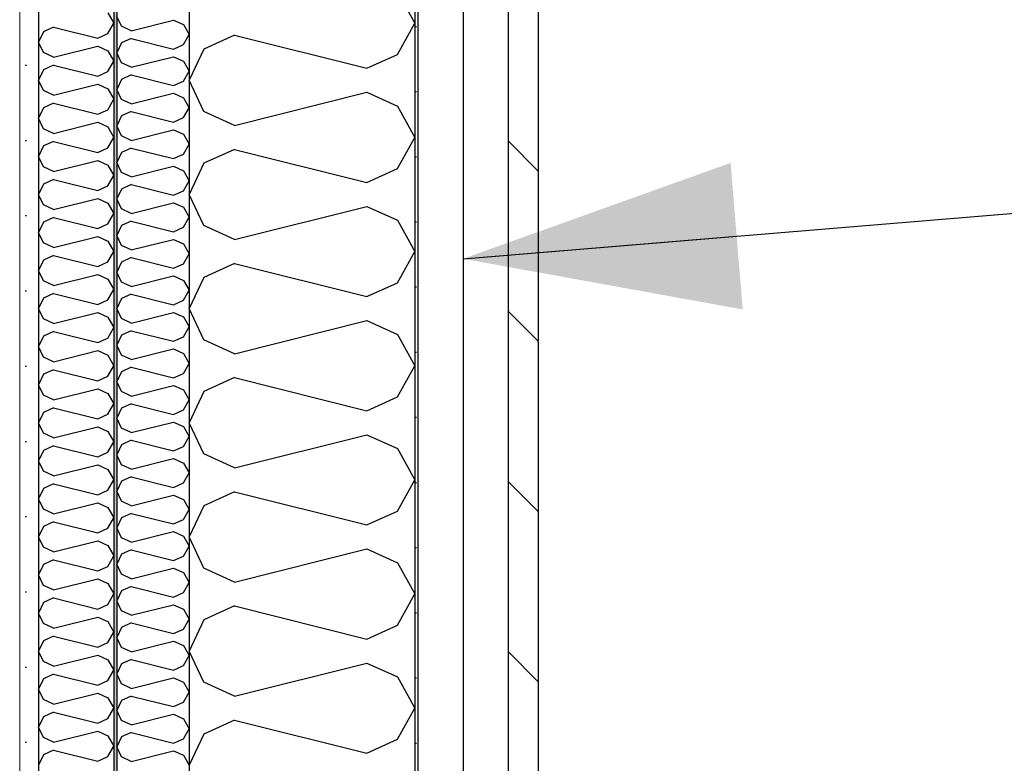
# Model space of a CAD drawing. Header units: millimetres. Extents: x -8544 to 51179, y -2070 to 23603.
# Tile 182 of 190: x 44899 to 45554, y 5161 to 5655. Entities that reach past the tile are written whole.
import ezdxf

# ---------------------------------------------------------------- set-up
doc = ezdxf.new("R2010")
doc.units = ezdxf.units.MM
doc.header["$LTSCALE"] = 0.5
doc.header["$MEASUREMENT"] = 0
doc.linetypes.add('PLINE', pattern=[0])
doc.linetypes.add('Wipeout_Contour', pattern=[2000, 0, -2000])
for name, color, linetype in [('232- Ikke-bærende yttervegger (Skravur)(Nye konstruksjoner)', 7, 'Continuous'), ('232- Ikke-bærende yttervegger(Nye konstruksjoner)', 7, 'Continuous'), ('235- Utvendig kledning og overflate (Skravur)(Nye konstruksjoner)', 7, 'Continuous'), ('235- Utvendig kledning og overflate(Nye konstruksjoner)', 7, 'Continuous'), ('832- Tekst bygning(Nye konstruksjoner)', 7, 'Continuous')]:
    doc.layers.add(name, color=color, linetype=linetype)
doc.layers.add('236- Innvendig kledning og overflate(Nye konstruksjoner)', color=7, linetype='Continuous', lineweight=0)
doc.dimstyles.new('GENERATED_STYLE__2', dxfattribs={"dimtxt": 0.18, "dimasz": 182.4, "dimexe": 0.18, "dimexo": 0.0625, "dimgap": 0, "dimtad": 0, "dimtih": 1, "dimtoh": 1, "dimdec": 4, "dimzin": 0, "dimdsep": 46, "dimcen": 0.09, "dimadec": 0, "dimazin": 0, "dimtfac": 1, "dimtdec": 4, "dimtmove": 0, "dimatfit": 3, "dimldrblk": 'ARROWHEAD_5', "dimfxl": 1, "dimtolj": 1, "dimtzin": 0, "dimarcsym": 0})

# ---------------------------------------------------------------- blocks, each defined once
blk = doc.blocks.new('*X43')
at = {"layer": '232- Ikke-bærende yttervegger (Skravur)(Nye konstruksjoner)', "linetype": 'PLINE'}
for p, q in [((44958.02, 5659.89), (44961.87, 5652.98)), ((44958.02, 5646.08), (44961.87, 5652.98)), ((44915.14, 5647.24), (44911.87, 5640.34)), ((44921.91, 5650.33), (44915.14, 5647.24)), ((44921.91, 5650.33), (44951.24, 5642.99)), ((44951.24, 5642.99), (44958.02, 5646.08)), ((44915.14, 5633.43), (44911.87, 5640.34)), ((44921.91, 5630.35), (44915.14, 5633.43)), ((44921.91, 5630.35), (44951.24, 5637.68)), ((44951.24, 5637.68), (44958.02, 5634.6)), ((44958.02, 5634.6), (44961.87, 5627.69)), ((44958.02, 5620.78), (44961.87, 5627.69)), ((44915.14, 5621.95), (44911.87, 5615.04)), ((44921.91, 5625.03), (44915.14, 5621.95)), ((44921.91, 5625.03), (44951.24, 5617.7)), ((44951.24, 5617.7), (44958.02, 5620.78)), ((44915.14, 5608.14), (44911.87, 5615.04)), ((44921.91, 5605.05), (44915.14, 5608.14)), ((44921.91, 5605.05), (44951.24, 5612.39)), ((44951.24, 5612.39), (44958.02, 5609.31)), ((44958.02, 5609.31), (44961.87, 5602.4)), ((44921.91, 5599.74), (44915.14, 5596.66)), ((44921.91, 5599.74), (44951.24, 5592.41)), ((44958.02, 5595.49), (44961.87, 5602.4)), ((44915.14, 5596.66), (44911.87, 5589.75)), ((44951.24, 5592.41), (44958.02, 5595.49)), ((44915.14, 5582.84), (44911.87, 5589.75)), ((44921.91, 5579.76), (44951.24, 5587.09)), ((44951.24, 5587.09), (44958.02, 5584.01)), ((44921.91, 5579.76), (44915.14, 5582.84)), ((44958.02, 5584.01), (44961.87, 5577.1)), ((44921.91, 5574.45), (44915.14, 5571.37)), ((44921.91, 5574.45), (44951.24, 5567.12)), ((44958.02, 5570.2), (44961.87, 5577.1)), ((44915.14, 5571.37), (44911.87, 5564.46)), ((44951.24, 5567.12), (44958.02, 5570.2)), ((44915.14, 5557.55), (44911.87, 5564.46)), ((44921.91, 5554.47), (44951.24, 5561.8)), ((44951.24, 5561.8), (44958.02, 5558.72)), ((44921.91, 5554.47), (44915.14, 5557.55)), ((44958.02, 5558.72), (44961.87, 5551.81)), ((44921.91, 5549.15), (44915.14, 5546.07)), ((44921.91, 5549.15), (44951.24, 5541.82)), ((44958.02, 5544.9), (44961.87, 5551.81)), ((44915.14, 5546.07), (44911.87, 5539.17)), ((44951.24, 5541.82), (44958.02, 5544.9)), ((44915.14, 5532.26), (44911.87, 5539.17)), ((44921.91, 5529.18), (44951.24, 5536.51)), ((44951.24, 5536.51), (44958.02, 5533.43)), ((44921.91, 5529.18), (44915.14, 5532.26)), ((44958.02, 5533.43), (44961.87, 5526.52)), ((44921.91, 5523.86), (44915.14, 5520.78)), ((44921.91, 5523.86), (44951.24, 5516.53)), ((44958.02, 5519.61), (44961.87, 5526.52)), ((44915.14, 5520.78), (44911.87, 5513.87)), ((44951.24, 5516.53), (44958.02, 5519.61)), ((44915.14, 5506.97), (44911.87, 5513.87)), ((44921.91, 5503.88), (44951.24, 5511.22)), ((44951.24, 5511.22), (44958.02, 5508.13)), ((44958.02, 5508.13), (44961.87, 5501.23)), ((44921.91, 5503.88), (44915.14, 5506.97)), ((44915.14, 5495.49), (44911.87, 5488.58)), ((44921.91, 5498.57), (44915.14, 5495.49)), ((44921.91, 5498.57), (44951.24, 5491.24)), ((44958.02, 5494.32), (44961.87, 5501.23)), ((44915.14, 5481.67), (44911.87, 5488.58)), ((44951.24, 5491.24), (44958.02, 5494.32)), ((44921.91, 5478.59), (44951.24, 5485.92)), ((44951.24, 5485.92), (44958.02, 5482.84)), ((44958.02, 5482.84), (44961.87, 5475.93)), ((44921.91, 5478.59), (44915.14, 5481.67)), ((44958.02, 5469.03), (44961.87, 5475.93)), ((44915.14, 5470.19), (44911.87, 5463.29)), ((44921.91, 5473.28), (44915.14, 5470.19)), ((44921.91, 5473.28), (44951.24, 5465.94)), ((44951.24, 5465.94), (44958.02, 5469.03)), ((44915.14, 5456.38), (44911.87, 5463.29)), ((44921.91, 5453.3), (44915.14, 5456.38)), ((44921.91, 5453.3), (44951.24, 5460.63)), ((44951.24, 5460.63), (44958.02, 5457.55)), ((44958.02, 5457.55), (44961.87, 5450.64)), ((44958.02, 5443.73), (44961.87, 5450.64)), ((44915.14, 5444.9), (44911.87, 5437.99)), ((44921.91, 5447.98), (44915.14, 5444.9)), ((44921.91, 5447.98), (44951.24, 5440.65)), ((44951.24, 5440.65), (44958.02, 5443.73)), ((44915.14, 5431.09), (44911.87, 5437.99)), ((44921.91, 5428), (44915.14, 5431.09)), ((44921.91, 5428), (44951.24, 5435.34)), ((44951.24, 5435.34), (44958.02, 5432.25)), ((44958.02, 5432.25), (44961.87, 5425.35)), ((44958.02, 5418.44), (44961.87, 5425.35)), ((44915.14, 5419.61), (44911.87, 5412.7)), ((44921.91, 5422.69), (44915.14, 5419.61)), ((44921.91, 5422.69), (44951.24, 5415.36)), ((44951.24, 5415.36), (44958.02, 5418.44)), ((44915.14, 5405.79), (44911.87, 5412.7)), ((44921.91, 5402.71), (44951.24, 5410.04)), ((44951.24, 5410.04), (44958.02, 5406.96)), ((44921.91, 5402.71), (44915.14, 5405.79)), ((44958.02, 5406.96), (44961.87, 5400.05)), ((44921.91, 5397.4), (44915.14, 5394.31)), ((44921.91, 5397.4), (44951.24, 5390.06)), ((44958.02, 5393.15), (44961.87, 5400.05)), ((44915.14, 5394.31), (44911.87, 5387.41)), ((44951.24, 5390.06), (44958.02, 5393.15)), ((44915.14, 5380.5), (44911.87, 5387.41)), ((44921.91, 5377.42), (44951.24, 5384.75)), ((44951.24, 5384.75), (44958.02, 5381.67)), ((44921.91, 5377.42), (44915.14, 5380.5)), ((44958.02, 5381.67), (44961.87, 5374.76)), ((44921.91, 5372.1), (44915.14, 5369.02)), ((44921.91, 5372.1), (44951.24, 5364.77)), ((44958.02, 5367.85), (44961.87, 5374.76)), ((44915.14, 5369.02), (44911.87, 5362.11)), ((44951.24, 5364.77), (44958.02, 5367.85)), ((44915.14, 5355.21), (44911.87, 5362.11)), ((44921.91, 5352.12), (44951.24, 5359.46)), ((44951.24, 5359.46), (44958.02, 5356.38)), ((44921.91, 5352.12), (44915.14, 5355.21)), ((44958.02, 5356.38), (44961.87, 5349.47)), ((44921.91, 5346.81), (44915.14, 5343.73)), ((44921.91, 5346.81), (44951.24, 5339.48)), ((44958.02, 5342.56), (44961.87, 5349.47)), ((44915.14, 5343.73), (44911.87, 5336.82)), ((44951.24, 5339.48), (44958.02, 5342.56)), ((44915.14, 5329.91), (44911.87, 5336.82)), ((44921.91, 5326.83), (44951.24, 5334.16)), ((44951.24, 5334.16), (44958.02, 5331.08)), ((44921.91, 5326.83), (44915.14, 5329.91)), ((44958.02, 5331.08), (44961.87, 5324.17)), ((44915.14, 5318.44), (44911.87, 5311.53)), ((44921.91, 5321.52), (44915.14, 5318.44)), ((44921.91, 5321.52), (44951.24, 5314.19)), ((44958.02, 5317.27), (44961.87, 5324.17)), ((44951.24, 5314.19), (44958.02, 5317.27)), ((44915.14, 5304.62), (44911.87, 5311.53)), ((44921.91, 5301.54), (44951.24, 5308.87)), ((44951.24, 5308.87), (44958.02, 5305.79)), ((44958.02, 5305.79), (44961.87, 5298.88)), ((44921.91, 5301.54), (44915.14, 5304.62)), ((44958.02, 5291.97), (44961.87, 5298.88)), ((44915.14, 5293.14), (44911.87, 5286.24)), ((44921.91, 5296.22), (44915.14, 5293.14)), ((44921.91, 5296.22), (44951.24, 5288.89)), ((44915.14, 5279.33), (44911.87, 5286.24)), ((44951.24, 5288.89), (44958.02, 5291.97)), ((44921.91, 5276.25), (44915.14, 5279.33)), ((44921.91, 5276.25), (44951.24, 5283.58)), ((44951.24, 5283.58), (44958.02, 5280.5)), ((44958.02, 5280.5), (44961.87, 5273.59)), ((44958.02, 5266.68), (44961.87, 5273.59)), ((44915.14, 5267.85), (44911.87, 5260.94)), ((44921.91, 5270.93), (44915.14, 5267.85)), ((44921.91, 5270.93), (44951.24, 5263.6)), ((44951.24, 5263.6), (44958.02, 5266.68)), ((44915.14, 5254.04), (44911.87, 5260.94)), ((44921.91, 5250.95), (44915.14, 5254.04)), ((44921.91, 5250.95), (44951.24, 5258.29)), ((44951.24, 5258.29), (44958.02, 5255.2)), ((44958.02, 5255.2), (44961.87, 5248.3)), ((44958.02, 5241.39), (44961.87, 5248.3)), ((44915.14, 5242.56), (44911.87, 5235.65)), ((44921.91, 5245.64), (44915.14, 5242.56)), ((44921.91, 5245.64), (44951.24, 5238.31)), ((44951.24, 5238.31), (44958.02, 5241.39)), ((44915.14, 5228.74), (44911.87, 5235.65)), ((44921.91, 5225.66), (44915.14, 5228.74)), ((44921.91, 5225.66), (44951.24, 5232.99)), ((44951.24, 5232.99), (44958.02, 5229.91)), ((44958.02, 5229.91), (44961.87, 5223)), ((44921.91, 5220.35), (44915.14, 5217.26)), ((44921.91, 5220.35), (44951.24, 5213.01)), ((44958.02, 5216.1), (44961.87, 5223)), ((44915.14, 5217.26), (44911.87, 5210.36)), ((44951.24, 5213.01), (44958.02, 5216.1)), ((44915.14, 5203.45), (44911.87, 5210.36)), ((44921.91, 5200.37), (44951.24, 5207.7)), ((44951.24, 5207.7), (44958.02, 5204.62)), ((44921.91, 5200.37), (44915.14, 5203.45)), ((44958.02, 5204.62), (44961.87, 5197.71)), ((44921.91, 5195.05), (44915.14, 5191.97)), ((44921.91, 5195.05), (44951.24, 5187.72)), ((44958.02, 5190.8), (44961.87, 5197.71)), ((44915.14, 5191.97), (44911.87, 5185.06)), ((44951.24, 5187.72), (44958.02, 5190.8)), ((44915.14, 5178.16), (44911.87, 5185.06)), ((44921.91, 5175.07), (44951.24, 5182.41)), ((44951.24, 5182.41), (44958.02, 5179.32)), ((44921.91, 5175.07), (44915.14, 5178.16)), ((44958.02, 5179.32), (44961.87, 5172.42)), ((44921.91, 5169.76), (44915.14, 5166.68)), ((44921.91, 5169.76), (44951.24, 5162.43)), ((44958.02, 5165.51), (44961.87, 5172.42)), ((44915.14, 5166.68), (44911.87, 5159.77)), ((44951.24, 5162.43), (44958.02, 5165.51))]:
    blk.add_line(p, q, dxfattribs=at)
blk = doc.blocks.new('*X44')
at = {"layer": '232- Ikke-bærende yttervegger (Skravur)(Nye konstruksjoner)', "linetype": 'PLINE'}
for p, q in [((44967.01, 5650.91), (44963.87, 5657.54)), ((44973.51, 5647.95), (45001.67, 5654.99)), ((45001.67, 5654.99), (45008.17, 5652.03)), ((44973.51, 5647.95), (44967.01, 5650.91)), ((45008.17, 5652.03), (45011.87, 5645.4)), ((44967.01, 5639.89), (44963.87, 5633.26)), ((44973.51, 5642.85), (44967.01, 5639.89)), ((44973.51, 5642.85), (45001.67, 5635.81)), ((45008.17, 5638.76), (45011.87, 5645.4)), ((44967.01, 5626.62), (44963.87, 5633.26)), ((45001.67, 5635.81), (45008.17, 5638.76)), ((44973.51, 5623.67), (44967.01, 5626.62)), ((44973.51, 5623.67), (45001.67, 5630.7)), ((45001.67, 5630.7), (45008.17, 5627.75)), ((45008.17, 5627.75), (45011.87, 5621.11)), ((45008.17, 5614.48), (45011.87, 5621.11)), ((44967.01, 5615.6), (44963.87, 5608.97)), ((44973.51, 5618.56), (44967.01, 5615.6)), ((44973.51, 5618.56), (45001.67, 5611.52)), ((45001.67, 5611.52), (45008.17, 5614.48)), ((44967.01, 5602.34), (44963.87, 5608.97)), ((44973.51, 5599.38), (45001.67, 5606.42)), ((45001.67, 5606.42), (45008.17, 5603.46)), ((44973.51, 5599.38), (44967.01, 5602.34)), ((45008.17, 5603.46), (45011.87, 5596.83)), ((44973.51, 5594.28), (44967.01, 5591.32)), ((44973.51, 5594.28), (45001.67, 5587.24)), ((45008.17, 5590.2), (45011.87, 5596.83)), ((44967.01, 5591.32), (44963.87, 5584.69)), ((45001.67, 5587.24), (45008.17, 5590.2)), ((44967.01, 5578.06), (44963.87, 5584.69)), ((44973.51, 5575.1), (45001.67, 5582.14)), ((45001.67, 5582.14), (45008.17, 5579.18)), ((44973.51, 5575.1), (44967.01, 5578.06)), ((45008.17, 5579.18), (45011.87, 5572.55)), ((44967.01, 5567.04), (44963.87, 5560.41)), ((44973.51, 5570), (44967.01, 5567.04)), ((44973.51, 5570), (45001.67, 5562.96)), ((45008.17, 5565.92), (45011.87, 5572.55)), ((45001.67, 5562.96), (45008.17, 5565.92)), ((44967.01, 5553.78), (44963.87, 5560.41)), ((44973.51, 5550.82), (45001.67, 5557.86)), ((45001.67, 5557.86), (45008.17, 5554.9)), ((45008.17, 5554.9), (45011.87, 5548.27)), ((44973.51, 5550.82), (44967.01, 5553.78)), ((45008.17, 5541.64), (45011.87, 5548.27)), ((44967.01, 5542.76), (44963.87, 5536.13)), ((44973.51, 5545.72), (44967.01, 5542.76)), ((44973.51, 5545.72), (45001.67, 5538.68)), ((45001.67, 5538.68), (45008.17, 5541.64)), ((44967.01, 5529.5), (44963.87, 5536.13)), ((44973.51, 5526.54), (44967.01, 5529.5)), ((44973.51, 5526.54), (45001.67, 5533.58)), ((45001.67, 5533.58), (45008.17, 5530.62)), ((45008.17, 5530.62), (45011.87, 5523.99)), ((44973.51, 5521.44), (44967.01, 5518.48)), ((44973.51, 5521.44), (45001.67, 5514.4)), ((45008.17, 5517.36), (45011.87, 5523.99)), ((44967.01, 5518.48), (44963.87, 5511.85)), ((45001.67, 5514.4), (45008.17, 5517.36)), ((44967.01, 5505.22), (44963.87, 5511.85)), ((44973.51, 5502.26), (45001.67, 5509.3)), ((45001.67, 5509.3), (45008.17, 5506.34)), ((44973.51, 5502.26), (44967.01, 5505.22)), ((45008.17, 5506.34), (45011.87, 5499.71)), ((44973.51, 5497.16), (44967.01, 5494.2)), ((44973.51, 5497.16), (45001.67, 5490.12)), ((45008.17, 5493.08), (45011.87, 5499.71)), ((44967.01, 5494.2), (44963.87, 5487.57)), ((45001.67, 5490.12), (45008.17, 5493.08)), ((44967.01, 5480.94), (44963.87, 5487.57)), ((44973.51, 5477.98), (45001.67, 5485.02)), ((45001.67, 5485.02), (45008.17, 5482.06)), ((45008.17, 5482.06), (45011.87, 5475.43)), ((44973.51, 5477.98), (44967.01, 5480.94)), ((45008.17, 5468.8), (45011.87, 5475.43)), ((44967.01, 5469.92), (44963.87, 5463.29)), ((44973.51, 5472.88), (44967.01, 5469.92)), ((44973.51, 5472.88), (45001.67, 5465.84)), ((44967.01, 5456.66), (44963.87, 5463.29)), ((45001.67, 5465.84), (45008.17, 5468.8)), ((44973.51, 5453.7), (44967.01, 5456.66)), ((44973.51, 5453.7), (45001.67, 5460.74)), ((45001.67, 5460.74), (45008.17, 5457.78)), ((45008.17, 5457.78), (45011.87, 5451.15)), ((45008.17, 5444.51), (45011.87, 5451.15)), ((44967.01, 5445.64), (44963.87, 5439.01)), ((44973.51, 5448.6), (44967.01, 5445.64)), ((44973.51, 5448.6), (45001.67, 5441.56)), ((45001.67, 5441.56), (45008.17, 5444.51)), ((44967.01, 5432.37), (44963.87, 5439.01)), ((44973.51, 5429.42), (45001.67, 5436.45)), ((45001.67, 5436.45), (45008.17, 5433.5)), ((44973.51, 5429.42), (44967.01, 5432.37)), ((45008.17, 5433.5), (45011.87, 5426.86)), ((44973.51, 5424.31), (44967.01, 5421.35)), ((44973.51, 5424.31), (45001.67, 5417.27)), ((45008.17, 5420.23), (45011.87, 5426.86)), ((44967.01, 5421.35), (44963.87, 5414.72)), ((45001.67, 5417.27), (45008.17, 5420.23)), ((44967.01, 5408.09), (44963.87, 5414.72)), ((44973.51, 5405.13), (45001.67, 5412.17)), ((45001.67, 5412.17), (45008.17, 5409.21)), ((44973.51, 5405.13), (44967.01, 5408.09)), ((45008.17, 5409.21), (45011.87, 5402.58)), ((44967.01, 5397.07), (44963.87, 5390.44)), ((44973.51, 5400.03), (44967.01, 5397.07)), ((44973.51, 5400.03), (45001.67, 5392.99)), ((45008.17, 5395.95), (45011.87, 5402.58)), ((44967.01, 5383.81), (44963.87, 5390.44)), ((45001.67, 5392.99), (45008.17, 5395.95)), ((44973.51, 5380.85), (45001.67, 5387.89)), ((45001.67, 5387.89), (45008.17, 5384.93)), ((45008.17, 5384.93), (45011.87, 5378.3)), ((44973.51, 5380.85), (44967.01, 5383.81)), ((45008.17, 5371.67), (45011.87, 5378.3)), ((44967.01, 5372.79), (44963.87, 5366.16)), ((44973.51, 5375.75), (44967.01, 5372.79)), ((44973.51, 5375.75), (45001.67, 5368.71)), ((45001.67, 5368.71), (45008.17, 5371.67)), ((44967.01, 5359.53), (44963.87, 5366.16)), ((44973.51, 5356.57), (44967.01, 5359.53)), ((44973.51, 5356.57), (45001.67, 5363.61)), ((45001.67, 5363.61), (45008.17, 5360.65)), ((45008.17, 5360.65), (45011.87, 5354.02)), ((44973.51, 5351.47), (44967.01, 5348.51)), ((44973.51, 5351.47), (45001.67, 5344.43)), ((45008.17, 5347.39), (45011.87, 5354.02)), ((44967.01, 5348.51), (44963.87, 5341.88)), ((45001.67, 5344.43), (45008.17, 5347.39)), ((44967.01, 5335.25), (44963.87, 5341.88)), ((44973.51, 5332.29), (45001.67, 5339.33)), ((45001.67, 5339.33), (45008.17, 5336.37)), ((44973.51, 5332.29), (44967.01, 5335.25)), ((45008.17, 5336.37), (45011.87, 5329.74)), ((44973.51, 5327.19), (44967.01, 5324.23)), ((44973.51, 5327.19), (45001.67, 5320.15)), ((45008.17, 5323.11), (45011.87, 5329.74)), ((44967.01, 5324.23), (44963.87, 5317.6)), ((45001.67, 5320.15), (45008.17, 5323.11)), ((44967.01, 5310.97), (44963.87, 5317.6)), ((44973.51, 5308.01), (45001.67, 5315.05)), ((45001.67, 5315.05), (45008.17, 5312.09)), ((45008.17, 5312.09), (45011.87, 5305.46)), ((44973.51, 5308.01), (44967.01, 5310.97)), ((45008.17, 5298.83), (45011.87, 5305.46)), ((44967.01, 5299.95), (44963.87, 5293.32)), ((44973.51, 5302.91), (44967.01, 5299.95)), ((44973.51, 5302.91), (45001.67, 5295.87)), ((45001.67, 5295.87), (45008.17, 5298.83)), ((44967.01, 5286.69), (44963.87, 5293.32)), ((44973.51, 5283.73), (44967.01, 5286.69)), ((44973.51, 5283.73), (45001.67, 5290.77)), ((45001.67, 5290.77), (45008.17, 5287.81)), ((45008.17, 5287.81), (45011.87, 5281.18)), ((45008.17, 5274.55), (45011.87, 5281.18)), ((44967.01, 5275.67), (44963.87, 5269.04)), ((44973.51, 5278.63), (44967.01, 5275.67)), ((44973.51, 5278.63), (45001.67, 5271.59)), ((45001.67, 5271.59), (45008.17, 5274.55)), ((44967.01, 5262.41), (44963.87, 5269.04)), ((44973.51, 5259.45), (45001.67, 5266.49)), ((45001.67, 5266.49), (45008.17, 5263.53)), ((44973.51, 5259.45), (44967.01, 5262.41)), ((45008.17, 5263.53), (45011.87, 5256.9)), ((44973.51, 5254.34), (44967.01, 5251.39)), ((44973.51, 5254.34), (45001.67, 5247.31)), ((45008.17, 5250.26), (45011.87, 5256.9)), ((44967.01, 5251.39), (44963.87, 5244.75)), ((45001.67, 5247.31), (45008.17, 5250.26)), ((44967.01, 5238.12), (44963.87, 5244.75)), ((44973.51, 5235.16), (45001.67, 5242.2)), ((45001.67, 5242.2), (45008.17, 5239.25)), ((44973.51, 5235.16), (44967.01, 5238.12)), ((45008.17, 5239.25), (45011.87, 5232.61)), ((44967.01, 5227.1), (44963.87, 5220.47)), ((44973.51, 5230.06), (44967.01, 5227.1)), ((44973.51, 5230.06), (45001.67, 5223.02)), ((45008.17, 5225.98), (45011.87, 5232.61)), ((44967.01, 5213.84), (44963.87, 5220.47)), ((45001.67, 5223.02), (45008.17, 5225.98)), ((44973.51, 5210.88), (44967.01, 5213.84)), ((44973.51, 5210.88), (45001.67, 5217.92)), ((45001.67, 5217.92), (45008.17, 5214.96)), ((45008.17, 5214.96), (45011.87, 5208.33)), ((45008.17, 5201.7), (45011.87, 5208.33)), ((44967.01, 5202.82), (44963.87, 5196.19)), ((44973.51, 5205.78), (44967.01, 5202.82)), ((44973.51, 5205.78), (45001.67, 5198.74)), ((45001.67, 5198.74), (45008.17, 5201.7)), ((44967.01, 5189.56), (44963.87, 5196.19)), ((44973.51, 5186.6), (44967.01, 5189.56)), ((44973.51, 5186.6), (45001.67, 5193.64)), ((45001.67, 5193.64), (45008.17, 5190.68)), ((45008.17, 5190.68), (45011.87, 5184.05)), ((44973.51, 5181.5), (44967.01, 5178.54)), ((44973.51, 5181.5), (45001.67, 5174.46)), ((45008.17, 5177.42), (45011.87, 5184.05)), ((44967.01, 5178.54), (44963.87, 5171.91)), ((45001.67, 5174.46), (45008.17, 5177.42)), ((44967.01, 5165.28), (44963.87, 5171.91)), ((44973.51, 5162.32), (45001.67, 5169.36)), ((45001.67, 5169.36), (45008.17, 5166.4)), ((44973.51, 5162.32), (44967.01, 5165.28)), ((45008.17, 5166.4), (45011.87, 5159.77))]:
    blk.add_line(p, q, dxfattribs=at)
blk = doc.blocks.new('*X77')
at = {"layer": '232- Ikke-bærende yttervegger (Skravur)(Nye konstruksjoner)', "linetype": 'PLINE'}
for p, q in [((45150.36, 5673.71), (45161.93, 5652.98)), ((45150.36, 5632.26), (45161.93, 5652.98)), ((45042.05, 5645.01), (45021.73, 5635.77)), ((45042.05, 5645.01), (45130.04, 5623.02)), ((45021.73, 5635.77), (45011.93, 5615.04)), ((45130.04, 5623.02), (45150.36, 5632.26)), ((45021.73, 5594.32), (45011.93, 5615.04)), ((45042.05, 5585.08), (45130.04, 5607.07)), ((45130.04, 5607.07), (45150.36, 5597.83)), ((45042.05, 5585.08), (45021.73, 5594.32)), ((45150.36, 5597.83), (45161.93, 5577.1)), ((45150.36, 5556.38), (45161.93, 5577.1)), ((45042.05, 5569.13), (45021.73, 5559.89)), ((45042.05, 5569.13), (45130.04, 5547.14)), ((45021.73, 5559.89), (45011.93, 5539.17)), ((45130.04, 5547.14), (45150.36, 5556.38)), ((45021.73, 5518.44), (45011.93, 5539.17)), ((45042.05, 5509.2), (45130.04, 5531.19)), ((45130.04, 5531.19), (45150.36, 5521.95)), ((45150.36, 5521.95), (45161.93, 5501.23)), ((45042.05, 5509.2), (45021.73, 5518.44)), ((45150.36, 5480.5), (45161.93, 5501.23)), ((45042.05, 5493.25), (45021.73, 5484.01)), ((45042.05, 5493.25), (45130.04, 5471.26)), ((45021.73, 5484.01), (45011.93, 5463.29)), ((45130.04, 5471.26), (45150.36, 5480.5)), ((45021.73, 5442.56), (45011.93, 5463.29)), ((45042.05, 5433.32), (45130.04, 5455.32)), ((45130.04, 5455.32), (45150.36, 5446.07)), ((45150.36, 5446.07), (45161.93, 5425.35)), ((45042.05, 5433.32), (45021.73, 5442.56)), ((45150.36, 5404.63), (45161.93, 5425.35)), ((45042.05, 5417.38), (45021.73, 5408.13)), ((45042.05, 5417.38), (45130.04, 5395.38)), ((45021.73, 5408.13), (45011.93, 5387.41)), ((45130.04, 5395.38), (45150.36, 5404.63)), ((45021.73, 5366.69), (45011.93, 5387.41)), ((45042.05, 5357.44), (45130.04, 5379.44)), ((45130.04, 5379.44), (45150.36, 5370.19)), ((45042.05, 5357.44), (45021.73, 5366.69)), ((45150.36, 5370.19), (45161.93, 5349.47)), ((45150.36, 5328.75), (45161.93, 5349.47)), ((45042.05, 5341.5), (45021.73, 5332.25)), ((45042.05, 5341.5), (45130.04, 5319.5)), ((45021.73, 5332.25), (45011.93, 5311.53)), ((45130.04, 5319.5), (45150.36, 5328.75)), ((45021.73, 5290.81), (45011.93, 5311.53)), ((45042.05, 5281.56), (45130.04, 5303.56)), ((45130.04, 5303.56), (45150.36, 5294.31)), ((45150.36, 5294.31), (45161.93, 5273.59)), ((45042.05, 5281.56), (45021.73, 5290.81)), ((45150.36, 5252.87), (45161.93, 5273.59)), ((45042.05, 5265.62), (45021.73, 5256.37)), ((45042.05, 5265.62), (45130.04, 5243.62)), ((45021.73, 5256.37), (45011.93, 5235.65)), ((45130.04, 5243.62), (45150.36, 5252.87)), ((45021.73, 5214.93), (45011.93, 5235.65)), ((45042.05, 5205.68), (45130.04, 5227.68)), ((45130.04, 5227.68), (45150.36, 5218.43)), ((45042.05, 5205.68), (45021.73, 5214.93)), ((45150.36, 5218.43), (45161.93, 5197.71)), ((45150.36, 5176.99), (45161.93, 5197.71)), ((45042.05, 5189.74), (45021.73, 5180.49)), ((45042.05, 5189.74), (45130.04, 5167.74)), ((45021.73, 5180.49), (45011.93, 5159.77)), ((45130.04, 5167.74), (45150.36, 5176.99))]:
    blk.add_line(p, q, dxfattribs=at)
blk = doc.blocks.new('ARROWHEAD_5')
at = {"linetype": 'Continuous'}
blk.add_hatch(color=256, dxfattribs=at).paths.add_polyline_path([(-1, 0.2679), (0, 0), (-1, -0.2679)])
blk.add_line((0, 0), (-1, 0), dxfattribs=at)

msp = doc.modelspace()

# ---------------------------------------------------------------- hatches: boundary and pattern name
at = {"layer": '232- Ikke-bærende yttervegger (Skravur)(Nye konstruksjoner)', "linetype": 'Continuous'}
h = msp.add_hatch(dxfattribs=at)
h.set_pattern_fill('Gips', color=256, style=0, pattern_type=2)
h.set_pattern_definition([(270, (0, 0), (86.60254, 0), [0, -50]), (270, (43.3, -25), (86.60254, 0), [0, -50])])
h.paths.add_polyline_path([(44899.37, 3820), (44911.87, 3820), (44911.87, 6600), (44899.37, 6600)])
msp.add_hatch(color=256, dxfattribs=at).paths.add_polyline_path([(44963.87, 6570.21), (44961.87, 6570.26), (44961.87, 3820), (44963.87, 3820)])
at = {"layer": '235- Utvendig kledning og overflate (Skravur)(Nye konstruksjoner)', "linetype": 'Continuous'}
h = msp.add_hatch(dxfattribs=at)
h.set_pattern_fill('Prikker_tett', color=256, style=0, pattern_type=2)
h.set_pattern_definition([(0, (0, 0), (0, 43.30127), [0, -25]), (0, (12.5, 21.65), (0, 43.30127), [0, -25])])
h.paths.add_polyline_path([(45161.93, 6470), (45161.93, 4720), (45163.93, 4720), (45163.93, 6470)])
h = msp.add_hatch(dxfattribs=at)
h.set_pattern_fill('Skrålinjer_2', color=256, style=0, pattern_type=2)
h.set_pattern_definition([(315, (0, 0), (56.56854, 56.56854), [80, 0])])
h.paths.add_polyline_path([(45223.93, 6470), (45223.93, 4720), (45243.93, 4720), (45243.93, 6470)])

# ---------------------------------------------------------------- linework, layer by layer
at = {"layer": '232- Ikke-bærende yttervegger(Nye konstruksjoner)', "linetype": 'PLINE'}
for p, q in [((44911.87, 6600), (44911.87, 3820)), ((44961.87, 6600), (44961.87, 3820)), ((44963.87, 6600), (44963.87, 3820)), ((45011.87, 6350), (45011.87, 3820)), ((45011.93, 6130), (45011.93, 4720))]:
    msp.add_line(p, q, dxfattribs=at)
at = {"layer": '235- Utvendig kledning og overflate(Nye konstruksjoner)', "linetype": 'PLINE'}
for p, q in [((45223.93, 6470), (45223.93, 4720)), ((45243.93, 6470), (45243.93, 4720))]:
    msp.add_line(p, q, dxfattribs=at)
at = {"layer": '236- Innvendig kledning og overflate(Nye konstruksjoner)', "linetype": 'PLINE'}
msp.add_line((44899.37, 6600), (44899.37, 3820), dxfattribs=at)

# ---------------------------------------------------------------- block references
at = {"layer": '232- Ikke-bærende yttervegger(Nye konstruksjoner)'}
for name in ['*X43', '*X44']:
    msp.add_blockref(name, (0, 0), dxfattribs=at)

# ---------------------------------------------------------------- next in the draw order: wipeouts: each hides what was drawn before it
at = {"linetype": 'Wipeout_Contour', "ltscale": 182129.338412}
msp.add_wipeout([(45163.93, 6470), (45163.93, 4720), (45193.93, 4720), (45193.93, 6470)], dxfattribs=at).dxf.layer = '235- Utvendig kledning og overflate (Skravur)(Nye konstruksjoner)'

# ---------------------------------------------------------------- next in the draw order: linework, layer by layer
at = {"layer": '232- Ikke-bærende yttervegger(Nye konstruksjoner)', "linetype": 'PLINE'}
msp.add_line((45161.93, 6130), (45161.93, 4720), dxfattribs=at)
at = {"layer": '235- Utvendig kledning og overflate(Nye konstruksjoner)', "linetype": 'PLINE'}
for p, q in [((45163.93, 6470), (45163.93, 4720)), ((45193.93, 6470), (45193.93, 4720))]:
    msp.add_line(p, q, dxfattribs=at)

# ---------------------------------------------------------------- next in the draw order: block references
at = {"layer": '232- Ikke-bærende yttervegger(Nye konstruksjoner)'}
msp.add_blockref('*X77', (0, 0), dxfattribs=at)

# ---------------------------------------------------------------- next in the draw order: leaders
at = {"layer": '832- Tekst bygning(Nye konstruksjoner)', "linetype": 'PLINE', "annotation_type": 0, "has_hookline": 1, "hookline_direction": 0, "text_width": 709.3}
msp.add_leader([(45193.93, 5496.4), (45743.56, 5541.82)], dimstyle='GENERATED_STYLE__2', dxfattribs=at)

doc.saveas('drawing.dxf')
